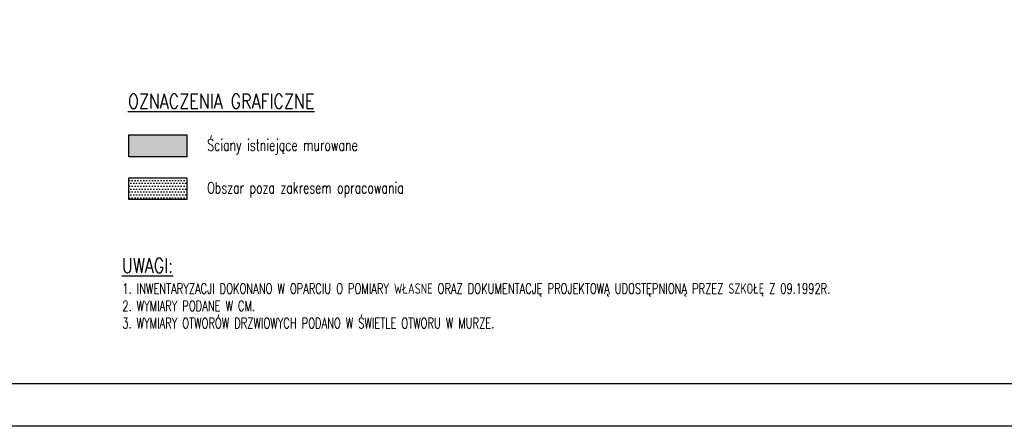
# Model space of a CAD drawing. Header units: millimetres. Extents: x 31969 to 285678, y -69766 to -1123.
# Tile 60 of 102: x 140200 to 141825, y -8681 to -8010. Entities that reach past the tile are written whole.
import ezdxf
from ezdxf.enums import TextEntityAlignment as Align

# ---------------------------------------------------------------- set-up
doc = ezdxf.new("R2010")
doc.units = ezdxf.units.MM
doc.linetypes.add('ACAD_ISO02W100', pattern=[15, 12, -3])
for name, color, linetype in [('a-opis 1', 3, 'Continuous'), ('a-opis 2', 1, 'Continuous'), ('a-szraf', 252, 'Continuous'), ('a-ściany istniejące murowane', 6, 'Continuous')]:
    doc.layers.add(name, color=color, linetype=linetype)
doc.styles.add('IREK', font='simplex.shx', dxfattribs={"width": 0.8})
doc.styles.add('RS01507', font='romans.shx', dxfattribs={"width": 0.7, "height": 0.15})

msp = doc.modelspace()

# ---------------------------------------------------------------- hatches: boundary and pattern name
at = {"layer": 'a-szraf', "ltscale": 0.9}
h = msp.add_hatch(color=254, dxfattribs=at)
h.dxf.hatch_style = 1
h.paths.add_polyline_path([(140475.71, -8200.09), (140379.81, -8200.09), (140379.81, -8236.09), (140475.71, -8236.09)])
at = {"layer": 'a-szraf', "ltscale": 30}
h = msp.add_hatch(dxfattribs=at)
h.set_pattern_fill('DOTS', color=256, scale=3)
h.set_pattern_definition([(0, (103.656, -12.1874), (2.38125, 4.7625), [0, -4.7625])])
h.paths.add_polyline_path([(140475.71, -8306.76), (140475.71, -8270.76), (140379.81, -8270.76), (140379.81, -8306.76)])

# ---------------------------------------------------------------- linework, layer by layer
at = {"layer": 'a-opis 2', "ltscale": 2}
for points in [[(144793.33, -8680.89), (139893.33, -8680.89), (139893.33, -5710.89), (144793.33, -5710.89)], [(140143.33, -5780.89), (144723.33, -5780.89), (144723.33, -8610.89), (140143.33, -8610.89)]]:
    msp.add_lwpolyline(points, close=True, dxfattribs=at)
at = {"layer": 'a-ściany istniejące murowane'}
for points in [[(140379.81, -8200.09), (140475.71, -8200.09), (140475.71, -8236.09), (140379.81, -8236.09)], [(140379.81, -8270.76), (140475.71, -8270.76), (140475.71, -8306.76), (140379.81, -8306.76)]]:
    msp.add_lwpolyline(points, close=True, dxfattribs=at)

# ---------------------------------------------------------------- texts
at = {"layer": 'a-opis 1', "ltscale": 40, "style": 'RS01507', "width": 0.7}
for s, p in [('Ściany istniejące murowane', (140509.38, -8216.6)), ('Obszar poza zakresem opracowania', (140509.38, -8287.27))]:
    msp.add_text(s, height=18.9125, dxfattribs=at).set_placement(p, align=Align.MIDDLE_LEFT)
at = {"layer": 'a-opis 1', "ltscale": 40, "insert": (140369.19, -8445.09), "char_height": 17.10272, "width": 1825.5351, "attachment_point": 1, "style": 'RS01507'}
msp.add_mtext('1. INWENTARYZACJI DOKONANO W OPARCIU O POMIARY WŁASNE ORAZ DOKUMENTACJĘ PROJEKTOWĄ UDOSTĘPNIONĄ PRZEZ SZKOŁĘ Z 09.1992R.\\P2. WYMIARY PODANE W CM.\\P3. WYMIARY OTWORÓW DRZWIOWYCH PODANO W ŚWIETLE OTWORU W MURZE.\\P\\P\\P{\\C14;   }', dxfattribs=at)
at = {"layer": 'a-opis 2', "linetype": 'ACAD_ISO02W100', "ltscale": 0.5, "char_height": 24.007, "attachment_point": 1, "style": 'IREK'}
for s, insert, width in [('{\\LOZNACZENIA GRAFICZNE }', (140378.38, -8132.44), 463.1317), ('{\\LUWAGI:}', (140368.43, -8403.61), 295.3757)]:
    msp.add_mtext(s, dxfattribs=dict(at, insert=insert, width=width))

doc.saveas('drawing.dxf')
